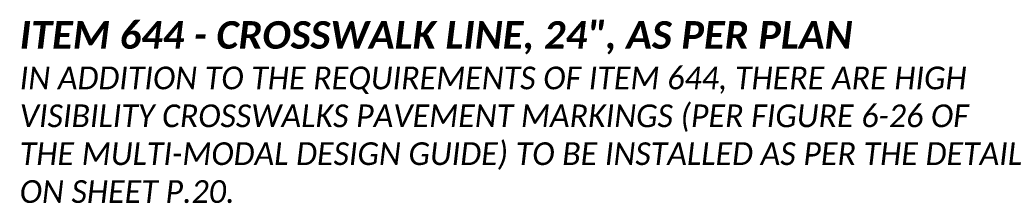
# Paper-space layout 'Layout1' of a CAD drawing. Header units: feet. Extents: x -10.5 to 42.8, y -4.9 to 21.2.
# Tile 4 of 4: x 36.7 to 42.8, y 9.2 to 10.3. Entities that reach past the tile are written whole.
import ezdxf

# ---------------------------------------------------------------- set-up
doc = ezdxf.new("R2010")
doc.units = ezdxf.units.FT
doc.header["$MEASUREMENT"] = 0
doc.layers.add('SH_Border', color=7, linetype='Continuous')
doc.layers.add('SH_Text', color=7, linetype='Continuous')
doc.styles.add('Slanted Normal (0.14) Font 31', font='calibrii.ttf', dxfattribs={"height": 0.14})
doc.styles.add('Slanted Sub-Title (0.17) Font 31', font='calibrii.ttf', dxfattribs={"height": 0.17})

psp = doc.layouts.get("Layout1")

# ---------------------------------------------------------------- texts
at = {"layer": 'SH_Border', "insert": (36.7485, 10.31), "char_height": 0.17, "width": 6.433431, "attachment_point": 1, "style": 'Slanted Sub-Title (0.17) Font 31'}
psp.add_mtext('{\\fCalibri|b1|i1|c0|p34;\\C4;ITEM 644 - CROSSWALK LINE, 24", AS PER PLAN}', dxfattribs=at)
at = {"layer": 'SH_Text', "insert": (36.7485, 10.03), "char_height": 0.14, "width": 6.44, "attachment_point": 1, "style": 'Slanted Normal (0.14) Font 31'}
psp.add_mtext('IN ADDITION TO THE REQUIREMENTS OF ITEM 644, THERE ARE HIGH VISIBILITY CROSSWALKS PAVEMENT MARKINGS (PER FIGURE 6-26 OF THE MULTI-MODAL DESIGN GUIDE) TO BE INSTALLED AS PER THE DETAIL ON SHEET P.20.', dxfattribs=at)

doc.saveas('drawing.dxf')
